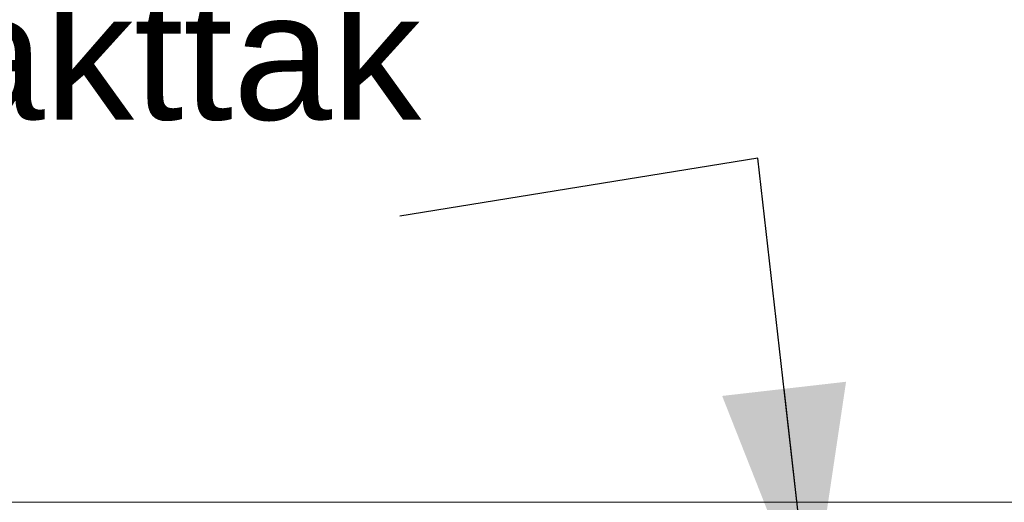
# Model space of a CAD drawing. Header units: millimetres. Extents: x -8544 to 51179, y -2070 to 23603.
# Tile 19 of 190: x -3659 to -2888, y 7352 to 7730. Entities that reach past the tile are written whole.
import ezdxf

# ---------------------------------------------------------------- set-up
doc = ezdxf.new("R2010")
doc.units = ezdxf.units.MM
doc.header["$LTSCALE"] = 0.5
doc.header["$MEASUREMENT"] = 0
doc.linetypes.add('PLINE', pattern=[0])
doc.layers.add('262- Taktekking(Nye konstruksjoner)', color=7, linetype='Continuous', lineweight=0)
doc.layers.add('832- Tekst bygning(Nye konstruksjoner)', color=7, linetype='Continuous')
doc.styles.add('GENERATED_STYLE_3', font='arial.ttf')
doc.dimstyles.new('GENERATED_STYLE__2', dxfattribs={"dimtxt": 0.18, "dimasz": 182.4, "dimexe": 0.18, "dimexo": 0.0625, "dimgap": 0, "dimtad": 0, "dimtih": 1, "dimtoh": 1, "dimdec": 4, "dimzin": 0, "dimdsep": 46, "dimcen": 0.09, "dimadec": 0, "dimazin": 0, "dimtfac": 1, "dimtdec": 4, "dimtmove": 0, "dimatfit": 3, "dimldrblk": 'ARROWHEAD_5', "dimfxl": 1, "dimtolj": 1, "dimtzin": 0, "dimarcsym": 0})

# ---------------------------------------------------------------- blocks, each defined once
blk = doc.blocks.new('ARROWHEAD_5')
at = {"linetype": 'Continuous'}
blk.add_hatch(color=256, dxfattribs=at).paths.add_polyline_path([(-1, 0.2679), (0, 0), (-1, -0.2679)])
blk.add_line((0, 0), (-1, 0), dxfattribs=at)

msp = doc.modelspace()

# ---------------------------------------------------------------- linework, layer by layer
at = {"layer": '262- Taktekking(Nye konstruksjoner)', "linetype": 'PLINE'}
msp.add_line((-2583.07, 7351.88), (-4483.07, 7351.88), dxfattribs=at)

# ---------------------------------------------------------------- texts
at = {"layer": '832- Tekst bygning(Nye konstruksjoner)', "linetype": 'Continuous', "insert": (-4268.39, 7621.73), "char_height": 100, "attachment_point": 7, "style": 'GENERATED_STYLE_3'}
msp.add_mtext('\\A1;{\\pql;\\fArial|b0|i0|c0|p0;\\W1.000000;Ny \\fArial|b0|i0|c0|p0;\\W1.000000;kompakttak}', dxfattribs=at)

# ---------------------------------------------------------------- leaders
at = {"layer": '832- Tekst bygning(Nye konstruksjoner)', "linetype": 'PLINE', "annotation_type": 0, "has_hookline": 1, "hookline_direction": 1, "text_width": 912}
msp.add_leader([(-3039.52, 7259.65), (-3080.95, 7621.73), (-3361.43, 7576.31)], dimstyle='GENERATED_STYLE__2', dxfattribs=at)

doc.saveas('drawing.dxf')
